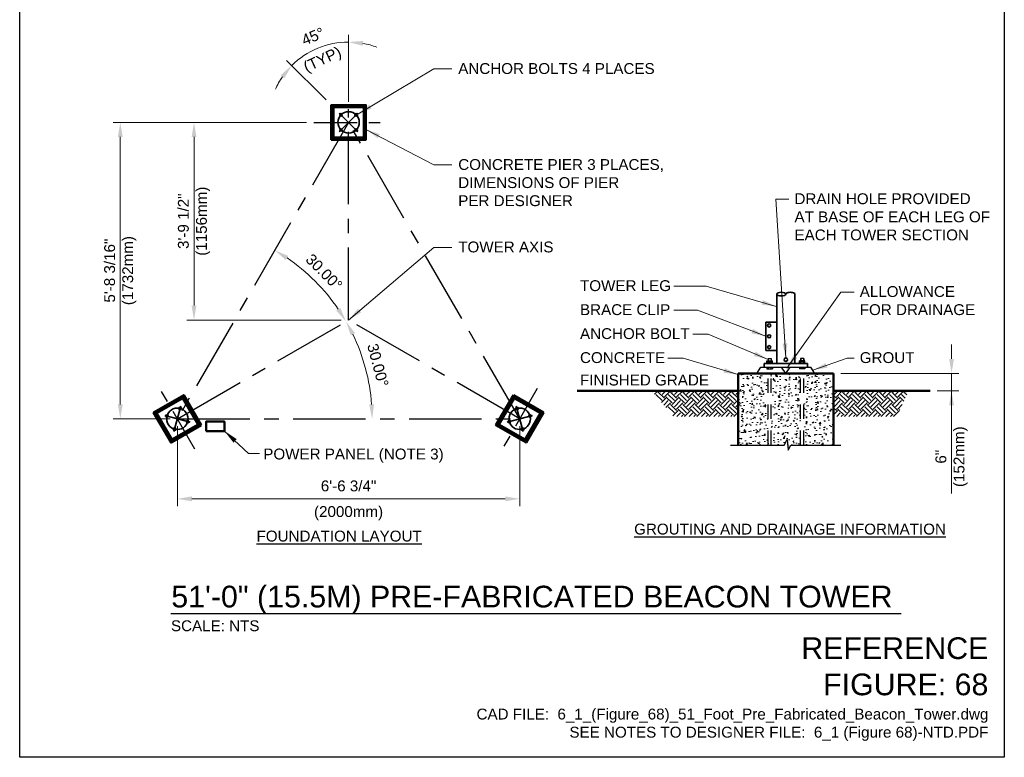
# Model space of a CAD drawing. Header units: inches. Extents: x 0 to 21.3, y 0 to 11.
# Tile 1 of 3: x 0 to 8.5, y 0 to 6.4. Entities that reach past the tile are written whole.
import ezdxf
from ezdxf.enums import TextEntityAlignment as Align

# ---------------------------------------------------------------- set-up
doc = ezdxf.new("R2010")
doc.units = ezdxf.units.IN
doc.header["$LTSCALE"] = 0.5
doc.header["$MEASUREMENT"] = 0
doc.header["$PDSIZE"] = 2
for name, pattern in [('CENTER', [2, 1.25, -0.25, 0.25, -0.25]), ('CENTER2', [1.125, 0.75, -0.125, 0.125, -0.125]), ('HIDDEN', [0.375, 0.25, -0.125])]:
    doc.linetypes.add(name, pattern=pattern)
doc.layers.get('0').update_dxf_attribs({"linetype": 'CONTINUOUS'})
doc.layers.get('DEFPOINTS').update_dxf_attribs({"linetype": 'CONTINUOUS'})
for name, color, linetype, lineweight in [('C-GRAD-FNSH', 4, 'CONTINUOUS', 50), ('E-GRND-EQUI', 83, 'CONTINUOUS', 50), ('G-ANNO-PATT', 8, 'CONTINUOUS', 18), ('G-ANNO-RDME', 5, 'CONTINUOUS', 18), ('S-BRCG-VERT', 144, 'CONTINUOUS', 35), ('S-FABR-PL~~', 142, 'CONTINUOUS', 35), ('S-FNDN-PIER', 72, 'CONTINUOUS', 50), ('S-FSTN-ABLT', 30, 'CONTINUOUS', 25), ('S-JNTS-EXPJ', 124, 'CONTINUOUS', 25)]:
    doc.layers.add(name, color=color, linetype=linetype, lineweight=lineweight)
for name, color, linetype in [('G-ANNO-DIMS', 7, 'CONTINUOUS'), ('G-ANNO-SYMB', 6, 'CONTINUOUS'), ('G-ANNO-TEXT', 7, 'CONTINUOUS'), ('G-ANNO-TTLB', 7, 'CONTINUOUS')]:
    doc.layers.add(name, color=color, linetype=linetype)
doc.styles.add('00-E-TITLE-1_1', font='arial.ttf', dxfattribs={"height": 0.1875})
doc.styles.add('01-E-BLDG-1_1', font='arial.ttf', dxfattribs={"height": 0.09375})
doc.dimstyles.new('01-E-BLDG-1_1', dxfattribs={"dimtxt": 0.09375, "dimasz": 0.125, "dimexe": 0.0625, "dimexo": 0.0625, "dimgap": 0.0625, "dimtad": 1, "dimdec": 4, "dimzin": 3, "dimdsep": 46, "dimlunit": 4, "dimtxsty": '01-E-BLDG-1_1', "dimcen": 0.0625, "dimclrd": 1, "dimclre": 1, "dimclrt": 256, "dimazin": 0, "dimtfac": 1, "dimtdec": 4, "dimtmove": 1, "dimatfit": 3, "dimfxl": 1, "dimfrac": 2, "dimtolj": 1, "dimtzin": 3, "dimlwd": 0, "dimlwe": 0, "dimarcsym": 0})

# ---------------------------------------------------------------- blocks, each defined once
blk = doc.blocks.new('*D14')
at = {"layer": 'DEFPOINTS', "color": 0, "transparency": 16777216}
for p in [(1.3615, 2.9225), (4.3168, 2.9225), (4.3168, 2.2318)]:
    blk.add_point(p, dxfattribs=at)
at = {"layer": 'G-ANNO-DIMS', "color": 1, "lineweight": 0, "transparency": 16777216}
for p, q in [((1.3615, 2.86), (1.3615, 2.1693)), ((4.3168, 2.86), (4.3168, 2.1693)), ((1.4865, 2.2318), (4.1918, 2.2318))]:
    blk.add_line(p, q, dxfattribs=at)
at = {"layer": 'G-ANNO-DIMS', "color": 1, "transparency": 16777216}
for points in [[(1.4865, 2.2526), (1.4865, 2.211), (1.3615, 2.2318)], [(4.1918, 2.2526), (4.1918, 2.211), (4.3168, 2.2318)]]:
    blk.add_solid(points, dxfattribs=at)
at = {"layer": 'G-ANNO-DIMS', "transparency": 16777216, "char_height": 0.09375, "attachment_point": 5, "style": '01-E-BLDG-1_1'}
for s, insert in [('\\A1;6\'-6 3/4"', (2.8391, 2.3428)), ('\\A1;(2000mm)', (2.8391, 2.1078))]:
    blk.add_mtext(s, dxfattribs=dict(at, insert=insert))
blk = doc.blocks.new('*D15')
at = {"layer": 'DEFPOINTS', "color": 0, "transparency": 16777216}
for p in [(0.8684, 5.4819), (2.5378, 5.4819), (1.3615, 2.9225)]:
    blk.add_point(p, dxfattribs=at)
at = {"layer": 'G-ANNO-DIMS', "color": 1, "lineweight": 0, "transparency": 16777216}
for p, q in [((2.4753, 5.4819), (0.8059, 5.4819)), ((0.8684, 3.0475), (0.8684, 5.3569)), ((1.299, 2.9225), (0.8059, 2.9225))]:
    blk.add_line(p, q, dxfattribs=at)
at = {"layer": 'G-ANNO-DIMS', "color": 1, "transparency": 16777216}
for points in [[(0.8475, 5.3569), (0.8892, 5.3569), (0.8684, 5.4819)], [(0.8475, 3.0475), (0.8892, 3.0475), (0.8684, 2.9225)]]:
    blk.add_solid(points, dxfattribs=at)
at = {"layer": 'G-ANNO-DIMS', "transparency": 16777216, "insert": (0.8684, 4.2022), "char_height": 0.09375, "attachment_point": 5, "rotation": 90, "style": '01-E-BLDG-1_1'}
blk.add_mtext('\\A1;5\'-8 3/16"\\P(1732mm)', dxfattribs=at)
blk = doc.blocks.new('*D16')
at = {"layer": 'DEFPOINTS', "color": 0, "transparency": 16777216}
for p in [(1.5049, 5.4819), (2.5378, 5.4819), (2.8391, 3.7757)]:
    blk.add_point(p, dxfattribs=at)
at = {"layer": 'G-ANNO-DIMS', "color": 1, "lineweight": 0, "transparency": 16777216}
for p, q in [((2.4753, 5.4819), (1.4424, 5.4819)), ((1.5049, 3.9007), (1.5049, 5.3569)), ((2.7766, 3.7757), (1.4424, 3.7757))]:
    blk.add_line(p, q, dxfattribs=at)
at = {"layer": 'G-ANNO-DIMS', "color": 1, "transparency": 16777216}
for points in [[(1.4841, 5.3569), (1.5258, 5.3569), (1.5049, 5.4819)], [(1.4841, 3.9007), (1.5258, 3.9007), (1.5049, 3.7757)]]:
    blk.add_solid(points, dxfattribs=at)
at = {"layer": 'G-ANNO-DIMS', "transparency": 16777216, "insert": (1.5049, 4.6288), "char_height": 0.09375, "attachment_point": 5, "rotation": 90, "style": '01-E-BLDG-1_1'}
blk.add_mtext('\\A1;3\'-9 1/2"\\P(1156mm)', dxfattribs=at)
blk = doc.blocks.new('*D17')
at = {"layer": 'DEFPOINTS', "color": 0, "transparency": 16777216}
for p in [(2.8391, 3.7757), (3.0173, 3.2145), (1.3615, 2.9225), (1.3615, 2.9225), (4.3168, 2.9225)]:
    blk.add_point(p, dxfattribs=at)
at = {"layer": 'G-ANNO-DIMS', "color": 1, "lineweight": 0, "transparency": 16777216}
blk.add_arc((1.3615, 2.9225), 1.6814, 4.26042, 25.73958, dxfattribs=at)
at = {"layer": 'G-ANNO-DIMS', "color": 1, "transparency": 16777216}
for points in [[(2.8576, 3.643), (2.8945, 3.6625), (2.8176, 3.7633)], [(3.0591, 3.0482), (3.0174, 3.0467), (3.0429, 2.9225)]]:
    blk.add_solid(points, dxfattribs=at)
at = {"layer": 'G-ANNO-DIMS', "transparency": 16777216, "insert": (3.0922, 3.3863), "char_height": 0.09375, "attachment_point": 5, "rotation": 285, "style": '01-E-BLDG-1_1'}
blk.add_mtext('\\A1;30.00°', dxfattribs=at)
blk = doc.blocks.new('*D18')
at = {"layer": 'DEFPOINTS', "color": 0, "transparency": 16777216}
for p in [(2.8391, 5.4819), (2.6489, 4.0029), (2.8391, 3.7757), (1.3615, 2.9225), (1.3615, 2.9225)]:
    blk.add_point(p, dxfattribs=at)
at = {"layer": 'G-ANNO-DIMS', "color": 1, "lineweight": 0, "transparency": 16777216}
blk.add_arc((1.3615, 2.9225), 1.6807, 34.2624, 55.7376, dxfattribs=at)
at = {"layer": 'G-ANNO-DIMS', "color": 1, "transparency": 16777216}
for points in [[(2.2966, 4.2939), (2.3187, 4.3292), (2.2018, 4.378)], [(2.7681, 3.8798), (2.7328, 3.8576), (2.8169, 3.7629)]]:
    blk.add_solid(points, dxfattribs=at)
at = {"layer": 'G-ANNO-DIMS', "transparency": 16777216, "insert": (2.6279, 4.189), "char_height": 0.09375, "attachment_point": 5, "rotation": 315, "style": '01-E-BLDG-1_1'}
blk.add_mtext('\\A1;30.00°', dxfattribs=at)
blk = doc.blocks.new('*D19')
at = {"layer": 'DEFPOINTS', "color": 0, "transparency": 16777216}
for p in [(2.6596, 6.152), (2.6891, 5.6319), (2.8391, 5.5957), (2.9196, 5.4015), (2.8391, 3.7757)]:
    blk.add_point(p, dxfattribs=at)
at = {"layer": 'G-ANNO-DIMS', "color": 1, "lineweight": 0, "transparency": 16777216}
for p, q in [((2.8391, 5.6582), (2.8391, 6.2381)), ((2.6449, 5.6761), (2.3044, 6.0166))]:
    blk.add_line(p, q, dxfattribs=at)
for start, end in [(90, 135), (69.32297, 79.66148), (145.33852, 155.67703)]:
    blk.add_arc((2.8391, 5.4819), 0.6937, start, end, dxfattribs=at)
at = {"layer": 'G-ANNO-DIMS', "color": 1, "transparency": 16777216}
for points in [[(2.9617, 6.1436), (2.9655, 6.1851), (2.8391, 6.1756)], [(2.2525, 5.8898), (2.2845, 5.8631), (2.3486, 5.9724)]]:
    blk.add_solid(points, dxfattribs=at)
at = {"layer": 'G-ANNO-DIMS', "transparency": 16777216, "insert": (2.5315, 6.2246), "char_height": 0.09375, "attachment_point": 5, "rotation": 22.5, "style": '01-E-BLDG-1_1'}
blk.add_mtext('\\A1;45%%D', dxfattribs=at)
blk = doc.blocks.new('BREAK')
at = {"color": 0, "linetype": 'Continuous', "flags": 128}
blk.add_lwpolyline([(0, 0), (0.046625, 0.097375), (0.069125, -0.090125), (0.112375, 0)], dxfattribs=at)
blk = doc.blocks.new('*D20')
at = {"layer": 'DEFPOINTS', "color": 0, "transparency": 16777216}
for p in [(7.0267, 3.3153), (8.0446, 3.3153), (7.8589, 3.1642)]:
    blk.add_point(p, dxfattribs=at)
at = {"layer": 'G-ANNO-DIMS', "color": 1, "lineweight": 0, "transparency": 16777216}
for p, q in [((8.0446, 3.4403), (8.0446, 3.5653)), ((7.0892, 3.3153), (8.1071, 3.3153)), ((8.0446, 3.1642), (8.0446, 3.3153)), ((8.0446, 3.1642), (8.0446, 3.3153)), ((7.9214, 3.1642), (8.1071, 3.1642)), ((8.0446, 2.2773), (8.0446, 3.1642)), ((8.0446, 3.0392), (8.0446, 2.9142))]:
    blk.add_line(p, q, dxfattribs=at)
at = {"layer": 'G-ANNO-DIMS', "color": 1, "transparency": 16777216}
for points in [[(8.0237, 3.4403), (8.0654, 3.4403), (8.0446, 3.3153)], [(8.0237, 3.0392), (8.0654, 3.0392), (8.0446, 3.1642)]]:
    blk.add_solid(points, dxfattribs=at)
at = {"layer": 'G-ANNO-DIMS', "transparency": 16777216, "insert": (8.0446, 2.5954), "char_height": 0.09375, "attachment_point": 5, "rotation": 90, "style": '01-E-BLDG-1_1'}
blk.add_mtext('\\A1;6"\\P(152mm)', dxfattribs=at)
blk = doc.blocks.new('G-DBRK')
at = {"color": 0, "linetype": 'ByBlock', "lineweight": -2}
blk.add_ellipse((0, -0.25), major_axis=(0, -0.25), ratio=0.4, dxfattribs=at)
blk.add_ellipse((0, -0.75), major_axis=(0, -0.25), ratio=0.4, start_param=0, end_param=3.141593, dxfattribs=at)
blk = doc.blocks.new('G-TDT1')
at = {"linetype": 'ByBlock', "lineweight": -2}
h = blk.add_hatch(color=256, dxfattribs=at)
edge = h.paths.add_edge_path()
edge.add_arc((0, 0), 0.0222, 0, 360)
at = {"color": 0, "linetype": 'ByBlock', "lineweight": -2}
blk.add_circle((0, 0), 0.0222, dxfattribs=at)

msp = doc.modelspace()

# ---------------------------------------------------------------- hatches: boundary and pattern name
at = {"layer": 'G-ANNO-PATT', "linetype": 'Continuous'}
h = msp.add_hatch(dxfattribs=at)
h.set_pattern_fill('AR-CONC', color=256, scale=0.015625, style=0)
h.set_pattern_definition([(50, (0, 0.24736), (0.1120719, -0.009805), [0.0117188, -0.1289062]), (355, (0, 0.24736), (-0.0216799, 0.11753), [0.009375, -0.103125]), (100.4514, (0.00934, 0.24655), (0.090392, 0.107725), [0.0099594, -0.1095535]), (46.1842, (1e-17, 0.27861), (0.1667565, -0.0258624), [0.017578, -0.1933594]), (96.6356, (0.0139, 0.27646), (0.146041, 0.152206), [0.014939, -0.1643303]), (351.1842, (1e-17, 0.27861), (0.146041, 0.152206), [0.0140625, -0.1546875]), (21, (0.015625, 0.2708), (0.0932667, -0.0629092), [0.0117188, -0.1289062]), (326, (0.01563, 0.2708), (0.038018, 0.1133047), [0.009375, -0.103125]), (71.4514, (0.0234, 0.26556), (0.1312847, 0.0503955), [0.0099594, -0.1095535]), (37.5, (0, 0.247362), (0.00189998, 0.05201466), [0, -0.101875, 0, -0.1046875, 0, -0.1035156]), (7.5, (0, 0.24736), (0.0411046, 0.06162683), [0, -0.0596875, 0, -0.09953125, 0, -0.03945312]), (327.5, (-0.034844, 0.247362), (0.08340976, -0.0035242), [0, -0.0390625, 0, -0.121875, 0, -0.16171875]), (317.5, (-0.05047, 0.24736), (0.09112284, 0.0156414), [0, -0.05078125, 0, -0.0809375, 0, -0.11484375])])
h.paths.add_polyline_path([(6.20175, 3.31534), (6.46005, 3.31534), (6.46005, 2.69624), (6.19961, 2.69624)])
h.paths.add_polyline_path([(6.48765, 3.31534), (6.74085, 3.31534), (6.74085, 2.69624), (6.65709, 2.69624), (6.63547, 2.65118), (6.62422, 2.74493), (6.6009, 2.69624), (6.48765, 2.69624)])
h.paths.add_polyline_path([(6.76845, 3.31534), (7.02675, 3.31534), (7.02355, 2.69624), (6.76845, 2.69624)])
h = msp.add_hatch(dxfattribs=at)
h.set_pattern_fill('EARTH', color=256, scale=0.3, angle=45, style=0)
h.set_pattern_definition([(45, (-8.6475, -6.00857), (6e-17, 0.10606602), [0.075, -0.075]), (45, (-8.66739, -5.98868), (6e-17, 0.10606602), [0.075, -0.075]), (45, (-8.68728, -5.96879), (6e-17, 0.10606602), [0.075, -0.075]), (135, (-8.68728, -5.955534), (-0.10606602, 7e-17), [0.075, -0.075]), (135, (-8.66739, -5.93565), (-0.10606602, 7e-17), [0.075, -0.075]), (135, (-8.6475, -5.91576), (-0.10606602, 7e-17), [0.075, -0.075])])
h.paths.add_polyline_path([(5.45626, 3.16534), (6.20175, 3.16534), (6.20175, 2.94335), (5.64159, 2.94335)])
h.paths.add_polyline_path([(7.02675, 3.16424), (7.67284, 3.16424), (7.57255, 2.94335), (7.02675, 2.94335)])

# ---------------------------------------------------------------- linework, layer by layer
at = {"layer": 'C-GRAD-FNSH'}
for p, q in [((4.81298, 3.16534), (6.20175, 3.16534)), ((7.02675, 3.16424), (7.85894, 3.16424))]:
    msp.add_line(p, q, dxfattribs=at)
at = {"layer": 'E-GRND-EQUI'}
msp.add_lwpolyline([(1.60871, 2.81718), (1.76771, 2.81718), (1.76771, 2.89861), (1.60871, 2.89861)], close=True, dxfattribs=at)
at = {"layer": 'G-ANNO-DIMS', "linetype": 'CENTER'}
for p, q in [((2.83911, 3.77567), (2.83911, 5.59569)), ((2.83911, 5.48192), (1.36145, 2.92255)), ((4.31676, 2.92255), (2.83911, 5.48192)), ((1.36145, 2.92255), (2.83911, 3.77567)), ((4.31676, 2.92255), (2.83911, 3.77567)), ((1.36145, 2.92255), (4.31676, 2.92255))]:
    msp.add_line(p, q, dxfattribs=at)
at = {"layer": 'G-ANNO-DIMS', "linetype": 'CENTER2'}
for p, q in [((2.53784, 5.48192), (3.14038, 5.48192)), ((1.51209, 2.66164), (1.21082, 3.18346)), ((4.4674, 3.18346), (4.16613, 2.66164))]:
    msp.add_line(p, q, dxfattribs=at)
at = {"layer": 'G-ANNO-SYMB'}
for p, q in [((6.13711, 2.69624), (6.6009, 2.69624)), ((6.65709, 2.69624), (7.08925, 2.69624))]:
    msp.add_line(p, q, dxfattribs=at)
at = {"layer": 'G-ANNO-TEXT', "linetype": 'Continuous', "lineweight": 30}
msp.add_line((1.30518, 1.24206), (7.61027, 1.24206), dxfattribs=at)
at = {"layer": 'G-ANNO-TTLB'}
msp.add_lwpolyline([(0, 11), (8.5, 11), (8.5, 0), (0, 0)], close=True, dxfattribs=at)
at = {"layer": 'S-BRCG-VERT'}
for p, q in [((2.75866, 5.40147), (2.91956, 5.56237)), ((2.91956, 5.40147), (2.75866, 5.56237)), ((6.53612, 3.39934), (6.53612, 3.99934)), ((6.69237, 3.39934), (6.69237, 3.99934)), ((1.3909, 3.03244), (1.33201, 2.81265)), ((4.28732, 3.03244), (4.34621, 2.81265)), ((1.47135, 2.8931), (1.25156, 2.95199)), ((4.20687, 2.8931), (4.42666, 2.95199))]:
    msp.add_line(p, q, dxfattribs=at)
for centre, radius in [((2.83911, 5.48192), 0.09255), ((6.61425, 3.43295), 0.01489), ((1.36145, 2.92255), 0.09255), ((4.31676, 2.92255), 0.09255)]:
    msp.add_circle(centre, radius, dxfattribs=at)
at = {"layer": 'S-FABR-PL~~'}
for p, q in [((6.44012, 3.51334), (6.44012, 3.75694)), ((6.44012, 3.75694), (6.53612, 3.75694)), ((6.44012, 3.51334), (6.53612, 3.51334)), ((6.42675, 3.39934), (6.80175, 3.39934)), ((6.42675, 3.36934), (6.42675, 3.39934)), ((6.80175, 3.36934), (6.80175, 3.39934))]:
    msp.add_line(p, q, dxfattribs=at)
for centre in [(6.47012, 3.72874), (6.47012, 3.63514), (6.47012, 3.54154)]:
    msp.add_circle(centre, 0.01388, dxfattribs=at)
at = {"layer": 'S-FNDN-PIER'}
for p, q in [((2.70786, 5.61317), (2.68911, 5.63192)), ((2.97036, 5.61317), (2.98911, 5.63192)), ((2.68911, 5.33192), (2.70786, 5.35067)), ((2.97036, 5.35067), (2.98911, 5.33192)), ((6.20175, 3.31534), (7.02675, 3.31534)), ((6.20175, 2.69624), (6.20175, 3.31534)), ((7.02675, 2.69624), (7.02675, 3.31534)), ((1.40949, 3.10184), (1.41636, 3.12745)), ((4.26872, 3.10184), (4.26186, 3.12745)), ((1.18216, 2.97059), (1.15655, 2.97745)), ((4.49605, 2.97059), (4.52167, 2.97745)), ((1.56636, 2.86764), (1.54074, 2.87451)), ((4.13747, 2.87451), (4.11186, 2.86764)), ((1.30655, 2.71764), (1.31341, 2.74326)), ((4.3648, 2.74326), (4.37167, 2.71764))]:
    msp.add_line(p, q, dxfattribs=at)
for points in [[(2.68911, 5.33192), (2.68911, 5.63192), (2.98911, 5.63192), (2.98911, 5.33192)], [(2.70786, 5.35067), (2.70786, 5.61317), (2.97036, 5.61317), (2.97036, 5.35067)], [(1.56636, 2.86764), (1.30655, 2.71764), (1.15655, 2.97745), (1.41636, 3.12745)], [(1.54074, 2.87451), (1.31341, 2.74326), (1.18216, 2.97059), (1.40949, 3.10184)], [(4.26186, 3.12745), (4.52167, 2.97745), (4.37167, 2.71764), (4.11186, 2.86764)], [(4.26872, 3.10184), (4.49605, 2.97059), (4.3648, 2.74326), (4.13747, 2.87451)]]:
    msp.add_lwpolyline(points, close=True, dxfattribs=at)
at = {"layer": 'S-FSTN-ABLT'}
for p, q in [((6.44995, 3.42315), (6.49775, 3.42315)), ((6.44995, 3.40728), (6.44995, 3.42315)), ((6.44995, 3.39934), (6.44995, 3.41521)), ((6.44995, 3.41521), (6.49775, 3.41521)), ((6.46005, 3.44219), (6.4617, 3.44385)), ((6.46005, 3.44219), (6.46005, 3.42315)), ((6.46005, 3.44219), (6.48765, 3.44219)), ((6.4617, 3.44385), (6.48599, 3.44385)), ((6.4619, 3.40728), (6.4619, 3.42315)), ((6.4619, 3.39934), (6.4619, 3.41521)), ((6.4858, 3.40728), (6.4858, 3.42315)), ((6.4858, 3.39934), (6.4858, 3.41521)), ((6.48599, 3.44385), (6.48765, 3.44219)), ((6.48765, 3.44219), (6.48765, 3.42315)), ((6.49775, 3.40728), (6.49775, 3.42315)), ((6.49775, 3.39934), (6.49775, 3.41521)), ((6.73075, 3.40728), (6.73075, 3.42315)), ((6.77855, 3.42315), (6.73075, 3.42315)), ((6.77855, 3.41521), (6.73075, 3.41521)), ((6.73075, 3.39934), (6.73075, 3.41521)), ((6.7425, 3.44385), (6.74085, 3.44219)), ((6.74085, 3.44219), (6.74085, 3.42315)), ((6.76845, 3.44219), (6.74085, 3.44219)), ((6.76679, 3.44385), (6.7425, 3.44385)), ((6.7427, 3.40728), (6.7427, 3.42315)), ((6.7427, 3.39934), (6.7427, 3.41521)), ((6.7666, 3.40728), (6.7666, 3.42315)), ((6.7666, 3.39934), (6.7666, 3.41521)), ((6.76845, 3.44219), (6.76679, 3.44385)), ((6.76845, 3.44219), (6.76845, 3.42315)), ((6.77855, 3.40728), (6.77855, 3.42315)), ((6.77855, 3.39934), (6.77855, 3.41521)), ((6.44995, 3.36934), (6.44995, 3.35347)), ((6.44995, 3.35347), (6.49775, 3.35347)), ((6.4619, 3.36934), (6.4619, 3.35347)), ((6.4858, 3.36934), (6.4858, 3.35347)), ((6.49775, 3.36934), (6.49775, 3.35347)), ((6.73075, 3.36934), (6.73075, 3.35347)), ((6.77855, 3.35347), (6.73075, 3.35347)), ((6.7427, 3.36934), (6.7427, 3.35347)), ((6.7666, 3.36934), (6.7666, 3.35347)), ((6.77855, 3.36934), (6.77855, 3.35347))]:
    msp.add_line(p, q, dxfattribs=at)
at = {"layer": 'S-FSTN-ABLT', "linetype": 'HIDDEN'}
for p, q in [((6.4617, 3.44219), (6.4617, 3.42315)), ((6.48599, 3.44219), (6.48599, 3.42315)), ((6.7425, 3.44219), (6.7425, 3.42315)), ((6.76679, 3.44219), (6.76679, 3.42315)), ((6.46005, 2.69624), (6.46005, 3.35347)), ((6.48765, 2.69624), (6.48765, 3.35347)), ((6.74085, 2.69624), (6.74085, 3.35347)), ((6.76845, 2.69624), (6.76845, 3.35347))]:
    msp.add_line(p, q, dxfattribs=at)
at = {"layer": 'S-JNTS-EXPJ'}
for p, q in [((6.36382, 3.31534), (6.39918, 3.36934)), ((6.39918, 3.36934), (6.82931, 3.36934)), ((6.61425, 3.31534), (6.57675, 3.36934)), ((6.61425, 3.31534), (6.65175, 3.36934)), ((6.86468, 3.31534), (6.82931, 3.36934))]:
    msp.add_line(p, q, dxfattribs=at)

# ---------------------------------------------------------------- block references
at = {"layer": 'G-ANNO-SYMB', "xscale": 0.5, "yscale": 0.5, "zscale": 0.5}
msp.add_blockref('BREAK', (6.6009, 2.69624), dxfattribs=at)
at = {"layer": 'S-BRCG-VERT', "xscale": 0.5, "yscale": 0.5}
for p in [(2.77367, 5.54736), (2.90455, 5.54736), (2.77367, 5.41648), (2.90455, 5.41648), (1.38541, 3.01194), (4.29281, 3.01194), (1.27206, 2.9465), (1.45085, 2.89859), (4.22737, 2.89859), (4.40616, 2.9465), (1.3375, 2.83315), (4.34072, 2.83315)]:
    msp.add_blockref('G-TDT1', p, dxfattribs=at)
at = {"layer": 'S-BRCG-VERT', "xscale": 0.15625, "yscale": 0.15625, "zscale": 0.15625, "rotation": 90}
msp.add_blockref('G-DBRK', (6.53612, 3.99934), dxfattribs=at)

# ---------------------------------------------------------------- texts
at = {"layer": 'G-ANNO-RDME', "attachment_point": 9, "rotation": 0}
for s, insert, char_height, width, style in [('REFERENCE FIGURE: 68', (8.36242, 0.53323), 0.1875, 1.660137, '00-E-TITLE-1_1'), ('CAD FILE:  6_1_(Figure_68)_51_Foot_Pre_Fabricated_Beacon_Tower.dwg\\PSEE NOTES TO DESIGNER FILE:  6_1 (Figure 68)-NTD.PDF', (8.36242, 0.1419), 0.09375, 4.6000344, '01-E-BLDG-1_1')]:
    msp.add_mtext(s, dxfattribs=dict(at, insert=insert, char_height=char_height, width=width, style=style))
at = {"layer": 'G-ANNO-TEXT', "style": '00-E-TITLE-1_1'}
msp.add_text('51\'-0" (15.5M) PRE-FABRICATED BEACON TOWER', height=0.1875, dxfattribs=at).set_placement((1.30882, 1.23773), align=Align.BOTTOM_LEFT)
at = {"layer": 'G-ANNO-TEXT', "style": '01-E-BLDG-1_1'}
msp.add_text('SCALE: NTS', height=0.09375, rotation=360, dxfattribs=at).set_placement((1.30591, 1.18269), align=Align.TOP_LEFT)
at = {"layer": 'G-ANNO-TEXT', "char_height": 0.09375, "style": '01-E-BLDG-1_1'}
for s, insert, width, attachment_point, rotation in [('\\A1;(TYP)', (2.61813, 6.01514), 0.3134297, 5, 25), ('\\A1;ANCHOR BOLTS 4 PLACES', (3.78602, 5.99407), 1.7554329, 1, 360), ('\\A1;CONCRETE PIER 3 PLACES,\\PDIMENSIONS OF PIER\\PPER DESIGNER', (3.78602, 5.1653), 1.8144172, 1, 360), ('\\A1;DRAIN HOLE PROVIDED AT BASE OF EACH LEG OF EACH TOWER SECTION', (6.6886, 4.86984), 1.7054464, 1, 360), ('\\A1;TOWER AXIS', (3.78602, 4.45333), 1.8144172, 1, 360), ('\\A1;TOWER LEG', (4.83711, 4.11925), 0.8256897, 1, 360), ('\\A1;ALLOWANCE FOR DRAINAGE', (7.25195, 4.06843), 1.0396546, 1, 360), ('\\A1;BRACE CLIP', (4.83711, 3.91218), 0.808274, 1, 360), ('\\A1;ANCHOR BOLT', (4.83711, 3.70511), 0.980691, 1, 360), ('\\A1;CONCRETE', (4.83711, 3.49804), 0.7840764, 1, 360), ('\\A1;FINISHED GRADE', (4.83711, 3.30419), 1.1287253, 1, 360), ('\\A1;POWER PANEL (NOTE 3)', (2.10278, 2.66553), 1.5941226, 1, 360)]:
    msp.add_mtext(s, dxfattribs=dict(at, insert=insert, width=width, attachment_point=attachment_point, rotation=rotation))
at = {"layer": 'G-ANNO-TEXT', "char_height": 0.09375, "attachment_point": 1, "rotation": 360, "style": '01-E-BLDG-1_1'}
for s, insert in [('\\A1;GROUT', (7.25195, 3.49804)), ('\\A1;{\\LFOUNDATION LAYOUT}', (2.04461, 1.9571)), ('\\A1;{\\LGROUTING AND DRAINAGE INFORMATION}', (5.30433, 2.01743))]:
    msp.add_mtext(s, dxfattribs=dict(at, insert=insert))

# ---------------------------------------------------------------- dimensions: what is measured, and where the dimension line sits
at = {"layer": 'G-ANNO-DIMS'}
dim = msp.add_angular_dim_2l(base=(2.65957, 6.15197), line1=((2.83911, 3.77567), (2.83911, 5.59569)), line2=((2.91956, 5.40147), (2.68911, 5.63192)), text='45%%D', dimstyle='01-E-BLDG-1_1', dxfattribs=at)
dim.commit()
dim.dimension.update_dxf_attribs({"geometry": '*D19', "text_midpoint": (2.53148, 6.22459)})
for base, p1, p2, text, picture, middle in [((0.86835, 5.48192), (1.36145, 2.92255), (2.53784, 5.48192), '5\'-8 3/16"\\X(1732mm)', '*D15', (0.86835, 4.20223)), ((1.50494, 5.48192), (2.83911, 3.77567), (2.53784, 5.48192), '3\'-9 1/2"\\X(1156mm)', '*D16', (1.50494, 4.6288)), ((8.04457, 3.31534), (7.85894, 3.16424), (7.02675, 3.31534), '6"\\X(152mm)', '*D20', (8.08809, 2.59542))]:
    dim = msp.add_linear_dim(base=base, p1=p1, p2=p2, angle=90, text=text, dimstyle='01-E-BLDG-1_1', dxfattribs=at)
    dim.commit()
    dim.dimension.update_dxf_attribs({"geometry": picture, "text_midpoint": middle, "dimtype": 160})
for base, line1, line2, picture, middle in [((2.64891, 4.00285), ((2.83911, 5.48192), (1.36145, 2.92255)), ((1.36145, 2.92255), (2.83911, 3.77567)), '*D18', (2.62792, 4.18901)), ((3.01734, 3.21453), ((1.36145, 2.92255), (2.83911, 3.77567)), ((1.36145, 2.92255), (4.31676, 2.92255)), '*D17', (3.09223, 3.38631))]:
    dim = msp.add_angular_dim_2l(base=base, line1=line1, line2=line2, dimstyle='01-E-BLDG-1_1', dxfattribs=at)
    dim.commit()
    dim.dimension.update_dxf_attribs({"geometry": picture, "text_midpoint": middle})
dim = msp.add_linear_dim(base=(4.31676, 2.2318), p1=(1.36145, 2.92255), p2=(4.31676, 2.92255), text='6\'-6 3/4"\\X(2000mm)', dimstyle='01-E-BLDG-1_1', dxfattribs=at)
dim.commit()
dim.dimension.update_dxf_attribs({"geometry": '*D14', "text_midpoint": (2.83911, 2.2318)})

# ---------------------------------------------------------------- leaders
at = {"layer": 'G-ANNO-TEXT'}
for points in [[(2.91983, 5.55384), (3.57476, 5.9434), (3.73183, 5.9434)], [(2.98911, 5.42203), (3.57476, 5.11462), (3.73183, 5.11462)], [(6.61425, 3.44785), (6.52642, 4.81897), (6.64106, 4.81897)], [(2.83911, 3.77567), (3.57476, 4.40265), (3.73183, 4.40265)], [(6.53092, 3.89314), (5.92726, 4.06798), (5.64645, 4.06798)], [(6.62382, 3.35963), (7.08978, 4.01756), (7.20442, 4.01756)], [(6.44012, 3.63514), (5.85013, 3.86091), (5.64645, 3.86091)], [(6.46005, 3.43538), (5.94248, 3.65384), (5.8119, 3.65384)], [(6.20175, 3.30437), (5.72683, 3.44677), (5.59626, 3.44677)], [(6.847, 3.34234), (7.14459, 3.44716), (7.20442, 3.44716)]]:
    msp.add_leader(points, dimstyle='01-E-BLDG-1_1', dxfattribs=at)
msp.add_leader([(1.76771, 2.81718), (1.97649, 2.62379), (2.06989, 2.62379)], dimstyle='01-E-BLDG-1_1', override={"dimgap": 0.0625, "dimtad": 0}, dxfattribs=at)

doc.saveas('drawing.dxf')
